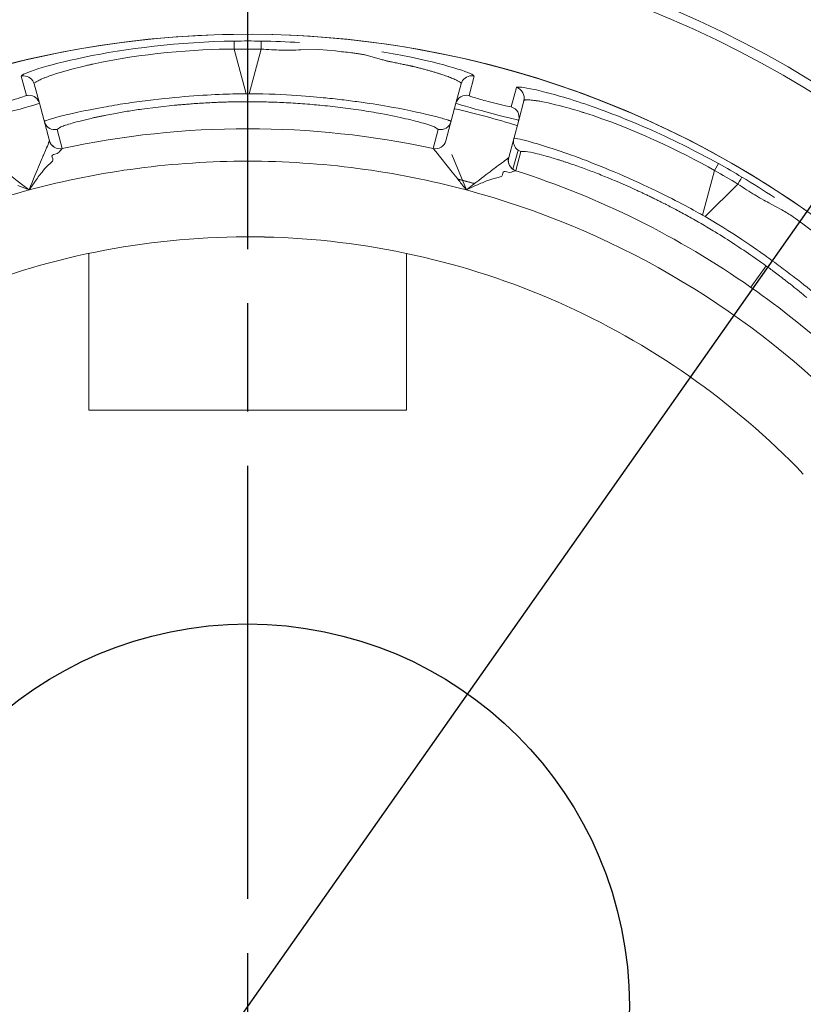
# Model space of a CAD drawing. Extents: x 0 to 283, y 0 to 196.
# Tile 23 of 30: x 229.03 to 232.64, y 105.14 to 109.68. Entities that reach past the tile are written whole.
import ezdxf

# ---------------------------------------------------------------- set-up
doc = ezdxf.new("R2010")
doc.units = 0
doc.linetypes.add('CENTER', pattern=[12, 8, -1, 2, -1])
doc.layers.get('0').update_dxf_attribs({"linetype": 'CONTINUOUS'})
doc.layers.get('DEFPOINTS').update_dxf_attribs({"linetype": 'CONTINUOUS'})
doc.layers.add('CTR', color=7, linetype='CENTER')
doc.layers.add('TANGENT EDGES', color=7, linetype='CONTINUOUS', lineweight=0)
doc.layers.add('VISIBLE', color=255, linetype='CONTINUOUS', lineweight=0)
doc.styles.add('SANSSERIF', font='sanss___.ttf')
doc.dimstyles.new('ISO-25', dxfattribs={"dimtxt": 2.5, "dimasz": 2.5, "dimexe": 1.25, "dimexo": 1, "dimgap": 0.6, "dimtad": 1, "dimdec": 1, "dimzin": 9, "dimdsep": 46, "dimtxsty": 'SANSSERIF', "dimcen": 0.75, "dimadec": 1, "dimazin": 0, "dimtfac": 1, "dimtdec": 1, "dimtmove": 0, "dimatfit": 3, "dimfxl": 1, "dimarcsym": 0})
doc.dimstyles.new('ISO-25$4', dxfattribs={"dimtxt": 2.5, "dimasz": 2.5, "dimexe": 1.25, "dimexo": 1, "dimgap": 0.6, "dimtad": 1, "dimtih": 1, "dimtoh": 1, "dimdec": 1, "dimlfac": 4, "dimzin": 1, "dimdsep": 46, "dimtxsty": 'SANSSERIF', "dimcen": 0, "dimadec": 1, "dimazin": 0, "dimtfac": 1, "dimtdec": 1, "dimtofl": 0, "dimtmove": 0, "dimatfit": 3, "dimfxl": 1, "dimarcsym": 0})

# ---------------------------------------------------------------- blocks, each defined once
blk = doc.blocks.new('*D105')
at = {"color": 0, "lineweight": -2, "transparency": 16777216}
for p, q in [((244.1758, 109.7441), (227.7638, 112.0227)), ((276.2331, 109.7441), (244.1758, 109.7441))]:
    blk.add_line(p, q, dxfattribs=at)
at = {"color": 0, "transparency": 16777216}
blk.add_solid([(227.8784, 112.8481), (227.6492, 111.1972), (222.8113, 112.7102)], dxfattribs=at)
at = {"layer": 'DEFPOINTS', "color": 0, "transparency": 16777216}
for p in [(205.3785, 115.1306), (222.8113, 112.7102)]:
    blk.add_point(p, dxfattribs=at)
at = {"color": 0, "transparency": 16777216, "insert": (260.8045, 114.1745), "char_height": 5, "attachment_point": 5, "style": 'SANSSERIF'}
blk.add_mtext('R35.2 (2x)', dxfattribs=at)
blk = doc.blocks.new('*D112')
at = {"color": 0, "lineweight": -2, "transparency": 16777216}
for p, q in [((236.193, 113.8198), (239.0704, 117.9089)), ((233.3156, 109.7307), (226.8414, 100.5303)), ((192.8658, 52.2475), (223.964, 96.4412))]:
    blk.add_line(p, q, dxfattribs=at)
at = {"color": 0, "transparency": 16777216}
for points in [[(235.5115, 114.2994), (236.8745, 113.3402), (233.3156, 109.7307)], [(223.2825, 96.9208), (224.6455, 95.9617), (226.8414, 100.5303)]]:
    blk.add_solid(points, dxfattribs=at)
at = {"layer": 'DEFPOINTS', "color": 0, "transparency": 16777216}
for p in [(233.3156, 109.7307), (226.8414, 100.5303)]:
    blk.add_point(p, dxfattribs=at)
at = {"color": 0, "transparency": 16777216, "insert": (195.6717, 62.861), "char_height": 5, "attachment_point": 5, "rotation": 54.8667, "style": 'SANSSERIF'}
blk.add_mtext('∅22.5', dxfattribs=at)

msp = doc.modelspace()

# ---------------------------------------------------------------- linework, layer by layer
msp.add_circle((230.0773, 105.1305), 1.7627)
at = {"layer": 'CTR', "ltscale": 0.25}
msp.add_line((230.0773, 116.6237), (230.0773, 93.6373), dxfattribs=at)
at = {"layer": 'TANGENT EDGES'}
for p, q in [((230.0168, 109.5842), (230.0163, 109.5471)), ((230.0163, 109.5471), (230.0714, 109.3413)), ((230.0855, 109.3413), (230.1407, 109.5471)), ((229.0335, 109.4223), (229.057, 109.3326)), ((231.1, 109.3326), (231.1235, 109.4223)), ((231.3194, 109.3698), (231.2949, 109.2803)), ((230.0855, 109.3413), (230.0714, 109.3413)), ((229.1989, 109.1765), (229.2167, 109.1879)), ((230.9409, 109.1876), (230.9581, 109.1765)), ((229.1989, 109.1765), (229.2225, 109.0884)), ((230.9344, 109.0884), (230.9581, 109.1765)), ((229.1636, 109.124), (229.1637, 109.1243)), ((229.2225, 109.0881), (229.2225, 109.0884)), ((231.3263, 109.0809), (231.3027, 108.9928)), ((231.3398, 109.0742), (231.3161, 108.9861)), ((231.3398, 109.0742), (231.3609, 109.0752)), ((232.2519, 109.0183), (232.2329, 108.9865)), ((232.1778, 108.7807), (232.2329, 108.9865)), ((232.19, 108.7736), (232.3407, 108.9243)), ((232.19, 108.7736), (232.1778, 108.7807)), ((232.401, 108.4474), (232.4709, 108.5472))]:
    msp.add_line(p, q, dxfattribs=at)
for centre, radius, start, end in [((230.0785, 105.1305), 4.9555, 90, 176.2396), ((230.0785, 105.1305), 4.9555, 3.7604, 90), ((230.0785, 105.1305), 4.4848, 0, 145), ((231.112, 109.3737), 0.05, 90.0388, 164.9449), ((229.0695, 109.2798), 0.0542, 90.4702, 103.3442), ((229.0691, 109.2841), 0.05, 15, 89.9999), ((231.0879, 109.2841), 0.05, 76.025, 165), ((230.0785, 105.1305), 4.1737, 89.9044, 90.0956), ((231.2811, 109.2323), 0.05, 345, 73.9748), ((229.1884, 109.2254), 0.05, 195.0157, 269.9623), ((230.9686, 109.2253), 0.05, 257.7665, 344.9989), ((230.0785, 105.1305), 4.0491, 77.7949, 102.2051), ((229.2119, 109.137), 0.05, 195, 282.1871), ((229.212, 109.1372), 0.05, 195, 282.2035), ((230.945, 109.1372), 0.05, 257.7661, 344.9999), ((231.355, 109.1218), 0.05, 165.0123, 234.9713), ((231.3312, 109.0335), 0.05, 165, 252.1871), ((231.3314, 109.0337), 0.05, 165, 235), ((230.0785, 105.1305), 3.8992, 90, 105), ((230.0785, 105.1305), 3.8992, 75, 90), ((231.3314, 109.0337), 0.05, 235, 252.2136), ((230.0785, 105.1305), 4.0491, 55, 72.2051), ((230.0785, 105.1305), 3.8992, 105, 135), ((230.0785, 105.1305), 3.8992, 45, 75), ((230.0785, 105.1305), 4.1737, 59.9045, 60.0956), ((230.0785, 105.1305), 4.0491, 47.7949, 55)]:
    msp.add_arc(centre, radius, start, end, dxfattribs=at)
for centre, major_axis, ratio, start_param, end_param in [((230.0785, 105.4768), (-4.2143, 0), 0.965926, -1.585559, -1.556034), ((230.1397, 109.5342), (0.0011, 0.05), 0.015547, -1.308973, -0.033514), ((230.0996, 109.2208), (-0.8748, -0.0562), 0.11442, -0.808772, -0.758321), ((230.0125, 109.2592), (0.9381, -0.0907), 0.085481, 0.567883, 0.766747), ((232.142, 108.6622), (-0.7858, 0.3889), 0.114498, -0.808968, -0.758541), ((230.2517, 105.4304), (-3.6497, 2.1072), 0.965926, -1.585559, -1.556034), ((232.3333, 108.9136), (0.026, 0.0427), 0.015547, -1.308973, -0.033514), ((232.0876, 108.5845), (-0.6517, 0.3793), 0.235943, -1.66115, -1.562096)]:
    msp.add_ellipse(centre, major_axis=major_axis, ratio=ratio, start_param=start_param, end_param=end_param, dxfattribs=at)
for points, knots in [([(230.0168, 109.5842), (229.7649, 109.5807), (229.5107, 109.5488), (229.1414, 109.4716), (229.0322, 109.4325), (229.0335, 109.4223)], [-1, -1, -1, -1, -0.5, -0.5, 0, 0, 0, 0]), ([(229.0934, 109.3866), (229.0931, 109.3875), (229.0931, 109.3888), (229.0961, 109.3921), (229.0977, 109.3935), (229.1014, 109.3961), (229.1029, 109.397), (229.1065, 109.399), (229.1095, 109.4007), (229.1165, 109.4042), (229.1235, 109.4074), (229.1366, 109.4128), (229.1438, 109.4157), (229.152, 109.4187), (229.1577, 109.4208), (229.1585, 109.4212), (229.2052, 109.4378), (229.2544, 109.4514), (229.311, 109.4658), (229.3272, 109.4696), (229.3455, 109.4739), (229.3507, 109.4751), (229.3568, 109.4765), (229.3586, 109.4769), (229.3616, 109.4775), (229.3569, 109.4765), (229.5804, 109.5264), (229.8426, 109.5474), (230.0163, 109.5471)], [0, 0, 0, 0, 0.0625, 0.0625, 0.09375, 0.09375, 0.109375, 0.109375, 0.125, 0.125, 0.1875, 0.1875, 0.21875, 0.234375, 0.234375, 0.25, 0.25, 0.375, 0.375, 0.4375, 0.4375, 0.46875, 0.46875, 0.484375, 0.484375, 0.5, 0.5, 1, 1, 1, 1]), ([(230.6858, 109.5017), (230.6885, 109.5009), (230.6913, 109.5001), (230.6942, 109.4993), (230.6971, 109.4985), (230.7001, 109.4977), (230.7031, 109.4969), (230.7061, 109.4961), (230.7092, 109.4953), (230.7124, 109.4945), (230.714, 109.4941), (230.7156, 109.4937), (230.7172, 109.4933), (230.7188, 109.4929), (230.7204, 109.4926), (230.7221, 109.4922), (230.7237, 109.4918), (230.7254, 109.4914), (230.7271, 109.491), (230.7288, 109.4906), (230.7305, 109.4903), (230.7322, 109.4899), (230.7339, 109.4895), (230.7356, 109.4891), (230.7374, 109.4888), (230.7391, 109.4884), (230.7409, 109.488), (230.7426, 109.4877), (230.7462, 109.4869), (230.7503, 109.4861), (230.7542, 109.4853), (230.758, 109.4845), (230.7618, 109.4838), (230.7655, 109.483), (230.7692, 109.4823), (230.7728, 109.4815), (230.7764, 109.4808), (230.7799, 109.4801), (230.7834, 109.4794), (230.7868, 109.4787), (230.7936, 109.4773), (230.8002, 109.4759), (230.8064, 109.4746), (230.8095, 109.474), (230.8126, 109.4733), (230.8156, 109.4727), (230.8171, 109.4724), (230.8185, 109.4721), (230.82, 109.4718), (230.8214, 109.4714), (230.8229, 109.4711), (230.8243, 109.4708), (230.8257, 109.4705), (230.8271, 109.4702), (230.8285, 109.4699), (230.8292, 109.4698), (230.8299, 109.4696), (230.8306, 109.4694), (230.8313, 109.4693), (230.832, 109.4691), (230.8327, 109.469), (230.834, 109.4687), (230.8354, 109.4684), (230.8367, 109.4681), (230.838, 109.4678), (230.8393, 109.4675), (230.8406, 109.4672), (230.8432, 109.4666), (230.8457, 109.4661), (230.8482, 109.4655), (230.8507, 109.4649), (230.8531, 109.4643), (230.8554, 109.4638), (230.8601, 109.4626), (230.866, 109.4612), (230.8719, 109.4597), (230.8778, 109.4582), (230.8836, 109.4567), (230.8894, 109.4552), (230.8951, 109.4536), (230.9008, 109.4521), (230.9064, 109.4506), (230.912, 109.4491), (230.9175, 109.4475), (230.9228, 109.446), (230.9255, 109.4452), (230.9282, 109.4445), (230.9309, 109.4437), (230.9335, 109.4429), (230.9361, 109.4422), (230.9387, 109.4414), (230.9439, 109.4399), (230.949, 109.4383), (230.9539, 109.4368), (230.9589, 109.4353), (230.9634, 109.4338), (230.9675, 109.4325), (230.9716, 109.4312), (230.9757, 109.4298), (230.9797, 109.4285), (230.9837, 109.4271), (230.9877, 109.4257), (230.9917, 109.4243), (230.9995, 109.4215), (231.0072, 109.4187), (231.0144, 109.4158), (231.018, 109.4144), (231.0215, 109.413), (231.0248, 109.4116), (231.0282, 109.4102), (231.0314, 109.4088), (231.0344, 109.4074), (231.0405, 109.4047), (231.0459, 109.402), (231.0504, 109.3995), (231.0593, 109.3945), (231.0645, 109.39), (231.0636, 109.3866)], [0.4375, 0.4375, 0.4375, 0.4375, 0.4475446, 0.4475446, 0.4475446, 0.4575893, 0.4575893, 0.4575893, 0.4676339, 0.4676339, 0.4676339, 0.4726562, 0.4726562, 0.4726562, 0.4776786, 0.4776786, 0.4776786, 0.4827009, 0.4827009, 0.4827009, 0.4877232, 0.4877232, 0.4877232, 0.4927455, 0.4927455, 0.4927455, 0.4977679, 0.4977679, 0.4977679, 0.5078125, 0.5078125, 0.5078125, 0.5178571, 0.5178571, 0.5178571, 0.5279018, 0.5279018, 0.5279018, 0.5379464, 0.5379464, 0.5379464, 0.5580357, 0.5580357, 0.5580357, 0.5680804, 0.5680804, 0.5680804, 0.5731027, 0.5731027, 0.5731027, 0.578125, 0.578125, 0.578125, 0.5831473, 0.5831473, 0.5831473, 0.5856585, 0.5856585, 0.5856585, 0.5881696, 0.5881696, 0.5881696, 0.593192, 0.593192, 0.593192, 0.5982143, 0.5982143, 0.5982143, 0.6082589, 0.6082589, 0.6082589, 0.6183036, 0.6183036, 0.6183036, 0.6383929, 0.6383929, 0.6383929, 0.6584821, 0.6584821, 0.6584821, 0.6785714, 0.6785714, 0.6785714, 0.6986607, 0.6986607, 0.6986607, 0.7087054, 0.7087054, 0.7087054, 0.71875, 0.71875, 0.71875, 0.7388393, 0.7388393, 0.7388393, 0.7589286, 0.7589286, 0.7589286, 0.7790179, 0.7790179, 0.7790179, 0.7991071, 0.7991071, 0.7991071, 0.8392857, 0.8392857, 0.8392857, 0.859375, 0.859375, 0.859375, 0.8794643, 0.8794643, 0.8794643, 0.9196429, 0.9196429, 0.9196429, 0.9999907, 0.9999907, 0.9999907, 0.9999907]), ([(230.0714, 109.3413), (230.0164, 109.3409), (229.9259, 109.3387), (229.7502, 109.325), (229.6852, 109.3186), (229.5839, 109.3061), (229.5496, 109.3014), (229.4983, 109.2937), (229.4813, 109.291), (229.4476, 109.2854), (229.4258, 109.2816), (229.234, 109.2468), (229.1387, 109.2172), (229.14, 109.2124)], [0, 0, 0, 0, 0.25, 0.25, 0.375, 0.375, 0.4375, 0.4375, 0.46875, 0.46875, 0.5, 0.5, 1, 1, 1, 1]), ([(231.0169, 109.2124), (231.017, 109.2128), (231.017, 109.2134), (231.0137, 109.2152), (231.012, 109.216), (231.0082, 109.2175), (231.0066, 109.2181), (231.003, 109.2194), (230.9998, 109.2205), (230.9876, 109.2245), (230.9678, 109.2303), (230.8986, 109.2483), (230.8279, 109.2642), (230.6997, 109.2872), (230.6524, 109.2949), (230.5761, 109.3056), (230.5367, 109.3107), (230.4956, 109.3155), (230.4678, 109.3187), (230.4475, 109.3208), (230.3756, 109.3282), (230.26, 109.3397), (230.0855, 109.3413)], [0, 0, 0, 0, 0.0625, 0.0625, 0.09375, 0.09375, 0.109375, 0.109375, 0.125, 0.125, 0.25, 0.25, 0.5, 0.5, 0.625, 0.625, 0.6875, 0.71875, 0.71875, 0.75, 0.75, 1, 1, 1, 1]), ([(232.2329, 108.9865), (232.0826, 109.0736), (231.8451, 109.1865), (231.6266, 109.255), (231.6311, 109.2536), (231.6282, 109.2545), (231.6265, 109.2551), (231.6205, 109.2569), (231.6154, 109.2585), (231.5974, 109.264), (231.5814, 109.2687), (231.5252, 109.2845), (231.4758, 109.2973), (231.4271, 109.3063), (231.4262, 109.3065), (231.4202, 109.3075), (231.4116, 109.3089), (231.4039, 109.31), (231.3899, 109.3119), (231.3822, 109.3126), (231.3744, 109.3131), (231.3709, 109.3132), (231.3669, 109.3132), (231.3651, 109.3131), (231.3606, 109.3128), (231.3585, 109.3124), (231.3542, 109.311), (231.3536, 109.3098), (231.3534, 109.309)], [-1, -1, -1, -1, -0.5, -0.5, -0.484375, -0.484375, -0.46875, -0.46875, -0.4375, -0.4375, -0.375, -0.375, -0.25, -0.25, -0.234375, -0.234375, -0.21875, -0.1875, -0.1875, -0.125, -0.125, -0.109375, -0.109375, -0.09375, -0.09375, -0.0625, -0.0625, 0, 0, 0, 0]), ([(229.2682, 109.2051), (229.2808, 109.2087), (229.295, 109.2125), (229.3109, 109.2166), (229.3188, 109.2186), (229.3271, 109.2206), (229.3359, 109.2227), (229.3446, 109.2248), (229.3538, 109.2269), (229.3633, 109.2291), (229.3681, 109.2301), (229.373, 109.2312), (229.378, 109.2323), (229.3829, 109.2334), (229.388, 109.2345), (229.3932, 109.2356), (229.3984, 109.2367), (229.4036, 109.2378), (229.409, 109.2389), (229.4144, 109.24), (229.4199, 109.2411), (229.4255, 109.2422), (229.4366, 109.2445), (229.4482, 109.2467), (229.4601, 109.2489)], [0.25, 0.25, 0.25, 0.25, 0.3214286, 0.3214286, 0.3214286, 0.3571429, 0.3571429, 0.3571429, 0.3928571, 0.3928571, 0.3928571, 0.4107143, 0.4107143, 0.4107143, 0.4285714, 0.4285714, 0.4285714, 0.4464286, 0.4464286, 0.4464286, 0.4642857, 0.4642857, 0.4642857, 0.5, 0.5, 0.5, 0.5]), ([(232.1778, 108.7807), (232.1299, 108.8079), (232.0504, 108.8512), (231.8914, 108.9272), (231.8319, 108.9542), (231.7379, 108.9939), (231.7059, 109.007), (231.6576, 109.026), (231.6415, 109.0322), (231.6095, 109.0442), (231.5888, 109.0518), (231.4053, 109.1176), (231.308, 109.1396), (231.3067, 109.1348)], [0, 0, 0, 0, 0.25, 0.25, 0.375, 0.375, 0.4375, 0.4375, 0.46875, 0.46875, 0.5, 0.5, 1, 1, 1, 1]), ([(231.4141, 109.0643), (231.4268, 109.0612), (231.4411, 109.0574), (231.4568, 109.0529), (231.4647, 109.0507), (231.4729, 109.0483), (231.4816, 109.0457), (231.4902, 109.0432), (231.4992, 109.0404), (231.5085, 109.0375), (231.5132, 109.0361), (231.518, 109.0346), (231.5228, 109.033), (231.5277, 109.0315), (231.5326, 109.0299), (231.5377, 109.0282), (231.5427, 109.0266), (231.5478, 109.0249), (231.553, 109.0232), (231.5582, 109.0215), (231.5635, 109.0197), (231.5689, 109.0179), (231.5797, 109.0142), (231.5908, 109.0104), (231.6023, 109.0063)], [-0.75, -0.75, -0.75, -0.75, -0.6785714, -0.6785714, -0.6785714, -0.6428571, -0.6428571, -0.6428571, -0.6071429, -0.6071429, -0.6071429, -0.5892857, -0.5892857, -0.5892857, -0.5714286, -0.5714286, -0.5714286, -0.5535714, -0.5535714, -0.5535714, -0.5357143, -0.5357143, -0.5357143, -0.5, -0.5, -0.5, -0.5])]:
    msp.add_open_spline(points, degree=3, knots=knots, dxfattribs=at)
for points in [[(230.8335, 109.5096), (230.9271, 109.49), (230.9997, 109.4708), (231.0488, 109.4552)], [(231.0488, 109.4552), (231.0983, 109.4395), (231.1241, 109.4275), (231.1235, 109.4223)], [(229.0451, 109.4237), (229.0669, 109.4237), (229.0877, 109.4077), (229.0934, 109.3866)], [(231.3534, 109.309), (231.36, 109.3338), (231.344, 109.3624), (231.3194, 109.3698)], [(232.3593, 108.9563), (232.4107, 108.9257), (232.4608, 108.894), (232.5093, 108.8619)]]:
    msp.add_open_spline(points, degree=3, dxfattribs=at)
at = {"layer": 'VISIBLE'}
for p, q in [((230.3233, 109.5436), (230.4066, 109.545)), ((230.4066, 109.545), (230.4842, 109.5384)), ((230.6253, 109.5192), (230.6858, 109.5017)), ((229.0934, 109.3866), (229.1174, 109.297)), ((231.0636, 109.3866), (231.0396, 109.297)), ((231.0636, 109.3866), (231.0636, 109.3866)), ((229.0571, 109.3325), (229.0318, 109.3234)), ((229.1174, 109.297), (229.1637, 109.1243)), ((229.5907, 109.2701), (229.7414, 109.2878)), ((231.0396, 109.297), (230.9933, 109.1243)), ((231.2003, 109.3019), (231.2684, 109.285)), ((231.2684, 109.285), (231.295, 109.2802)), ((231.3294, 109.2194), (231.3534, 109.309)), ((231.3294, 109.2194), (231.2831, 109.0466)), ((230.9934, 109.124), (230.9933, 109.1243)), ((229.1761, 109.0485), (229.1788, 109.0412)), ((229.1999, 109.0653), (229.1891, 109.0623)), ((229.2089, 109.0717), (229.1999, 109.0653)), ((229.2104, 109.0748), (229.2089, 109.0717)), ((229.2123, 109.0776), (229.2104, 109.0748)), ((229.2225, 109.0881), (229.2123, 109.0776)), ((230.9345, 109.0881), (230.9344, 109.0884)), ((230.9462, 109.0738), (230.9345, 109.0881)), ((231.0227, 108.9792), (230.9462, 109.0738)), ((231.0877, 108.8969), (231.02, 109.0605)), ((231.283, 109.0464), (231.2831, 109.0466)), ((229.1788, 109.0412), (229.1787, 109.0338)), ((231.2547, 108.9671), (231.2508, 108.9608)), ((231.256, 108.9748), (231.2547, 108.9671)), ((231.285, 108.9775), (231.2741, 108.9803)), ((231.296, 108.9784), (231.285, 108.9775)), ((231.2989, 108.9805), (231.296, 108.9784)), ((231.3019, 108.9819), (231.2989, 108.9805)), ((231.316, 108.9859), (231.3019, 108.9819)), ((231.316, 108.9859), (231.3161, 108.9861)), ((229.0169, 108.9177), (229.0693, 108.8969)), ((229.0925, 108.9298), (229.0693, 108.8969)), ((229.1038, 108.9455), (229.0925, 108.9298)), ((231.1243, 108.9138), (231.0877, 108.8969)), ((231.1419, 108.9217), (231.1243, 108.9138)), ((232.6926, 108.7012), (232.6338, 108.7451)), ((229.346, 108.6041), (229.346, 107.8805)), ((230.811, 107.8805), (230.811, 108.6041)), ((229.346, 107.8805), (230.811, 107.8805))]:
    msp.add_line(p, q, dxfattribs=at)
for radius in [5.625, 5.475]:
    msp.add_circle((230.0785, 105.1305), radius, dxfattribs=at)
for centre, radius, start, end in [((230.0785, 105.1305), 5, 90, 176.2731), ((230.0785, 105.1305), 5, 3.7269, 90), ((230.0785, 105.1305), 4.485, 0, 180), ((230.0784, 105.1211), 4.4635, 89.199, 90.7904), ((229.0451, 109.3754), 0.0483, 90.0294, 103.8751), ((231.1119, 109.3742), 0.0495, 76.4849, 89.9906), ((231.112, 109.3737), 0.05, 164.9449, 164.9849), ((230.0785, 105.1305), 4.25, 72.9774, 77.0226), ((229.1883, 109.2252), 0.0498, 270.0597, 282.2873), ((230.9451, 109.137), 0.05, 257.7949, 345), ((231.3547, 109.1212), 0.0493, 234.9242, 252.4094), ((230.0737, 105.1224), 4.4635, 59.199, 60.7904), ((230.0778, 105.1391), 3.5415, 88.7364, 100.0136), ((230.0795, 105.139), 3.5415, 77.4864, 88.7636), ((230.0762, 105.1388), 3.5415, 99.9864, 111.2636), ((230.0812, 105.1387), 3.5415, 66.2364, 77.5136), ((230.0785, 105.1305), 3.55, 43.75, 66.25)]:
    msp.add_arc(centre, radius, start, end, dxfattribs=at)
for centre, major_axis, ratio, start_param, end_param in [((230.1512, 109.9561), (1.0245, -0.0769), 0.397758, -1.551128, -1.45955), ((230.1745, 110.1726), (0.9561, -0.0993), 0.650999, -1.440633, -1.347314), ((230.1245, 109.6103), (0.9597, -0.1195), 0.030048, -1.18294, -1.098821), ((230.0727, 109.2092), (-0.836, -0.0444), 0.125738, -0.859897, -0.807891), ((230.0719, 109.2006), (-0.8348, -0.0387), 0.133691, -0.962647, -0.859446), ((230.1917, 109.3532), (-0.9919, -0.1768), 0.043377, -0.381429, -0.19284), ((230.0109, 109.3043), (0.9411, -0.1288), 0.059221, 0.374107, 0.569792), ((229.9559, 109.3557), (1.0016, -0.1795), 0.043108, 0.19027, 0.377794), ((232.2871, 108.7311), (-0.9466, 0.3425), 0.043389, -0.381732, -0.192908), ((231.068, 108.8897), (-0.2197, 0.2846), 0.054609, -1.431124, -1.293211), ((232.1128, 108.6656), (-0.7462, 0.3795), 0.125762, -0.860083, -0.808097), ((232.1078, 108.6586), (-0.7423, 0.3839), 0.133705, -0.962803, -0.859634), ((232.0984, 108.6304), (-0.7412, 0.4017), 0.161988, -1.16458, -0.958963), ((231.1106, 108.9155), (0.2511, -0.3155), 0.073145, -1.710397, -1.570054), ((232.0801, 108.5827), (0.7087, -0.4141), 0.223387, -4.935101, -4.801706), ((232.0801, 108.5827), (0.7087, -0.4141), 0.223387, -4.963543, -4.935101), ((232.075, 108.5962), (0.748, -0.4428), 0.201561, 1.196551, 1.321708), ((232.1449, 108.6185), (0.6254, -0.3827), 0.164303, 1.126509, 1.197618)]:
    msp.add_ellipse(centre, major_axis=major_axis, ratio=ratio, start_param=start_param, end_param=end_param, dxfattribs=at)
for points in [[(230.1408, 109.5842), (230.2007, 109.5833), (230.2599, 109.581), (230.318, 109.5774)], [(230.6979, 109.5349), (230.7457, 109.527), (230.7911, 109.5185), (230.8335, 109.5096)], [(231.3194, 109.3698), (231.3214, 109.3745), (231.3506, 109.3718), (231.4014, 109.3606)], [(231.1, 109.3326), (231.1001, 109.3314), (231.1125, 109.3272), (231.1307, 109.3217)], [(231.4014, 109.3606), (231.4529, 109.3493), (231.5265, 109.3293), (231.6167, 109.2996)], [(231.6167, 109.2996), (231.7073, 109.2698), (231.8125, 109.2297), (231.9228, 109.1814)], [(231.9228, 109.1814), (232.0306, 109.1342), (232.1432, 109.0791), (232.2519, 109.0183)], [(229.1891, 109.0623), (229.1802, 109.0598), (229.1723, 109.0564), (229.1761, 109.0485)], [(228.9288, 109.0047), (228.9367, 108.9989), (228.9884, 108.9603), (229.0693, 108.8969)], [(229.1676, 109.0195), (229.1545, 109.008), (229.144, 108.9972), (229.1364, 108.9881)], [(229.1787, 109.0338), (229.1774, 109.0295), (229.174, 109.0251), (229.1676, 109.0195)], [(229.1364, 108.9881), (229.1289, 108.979), (229.1142, 108.9601), (229.1038, 108.9455)], [(231.2508, 108.9608), (231.2476, 108.9577), (231.2425, 108.9556), (231.2342, 108.954)], [(231.2741, 108.9803), (231.2652, 108.9825), (231.2567, 108.9835), (231.256, 108.9748)], [(231.1915, 108.9423), (231.1803, 108.9382), (231.1582, 108.9292), (231.1419, 108.9217)], [(231.2342, 108.954), (231.217, 108.9505), (231.2026, 108.9464), (231.1915, 108.9423)], [(232.4198, 108.8738), (232.3943, 108.8891), (232.3681, 108.906), (232.3407, 108.9243)], [(232.5699, 108.7896), (232.5553, 108.7988), (232.5386, 108.8085), (232.4971, 108.8303)], [(232.4843, 108.5815), (232.4389, 108.6144), (232.3451, 108.6823), (232.19, 108.7736)]]:
    msp.add_open_spline(points, degree=3, dxfattribs=at)
for points, knots in [([(230.5577, 109.5303), (230.5653, 109.5294), (230.5726, 109.5285), (230.5796, 109.5275), (230.5831, 109.527), (230.5865, 109.5265), (230.5898, 109.526), (230.5931, 109.5255), (230.5963, 109.525), (230.5994, 109.5245), (230.6025, 109.5239), (230.6056, 109.5234), (230.6085, 109.5228), (230.6144, 109.5217), (230.62, 109.5205), (230.6253, 109.5192)], [0.3125, 0.3125, 0.3125, 0.3125, 0.33035714, 0.33035714, 0.33035714, 0.33928571, 0.33928571, 0.33928571, 0.34821429, 0.34821429, 0.34821429, 0.35714286, 0.35714286, 0.35714286, 0.375, 0.375, 0.375, 0.375]), ([(229.0318, 109.3234), (229.0318, 109.3234), (229.0318, 109.3234), (229.0174, 109.3189), (228.9967, 109.3127), (228.9643, 109.304)], [-0.7500263, -0.7500263, -0.7500263, -0.7500263, -0.75, -0.75, -0.5000049, -0.5000049, -0.5000049, -0.5000049]), ([(231.1307, 109.3217), (231.1307, 109.3217), (231.1307, 109.3217), (231.149, 109.3161), (231.1679, 109.3105), (231.2003, 109.3019)], [0.2499715, 0.2499715, 0.2499715, 0.2499715, 0.25, 0.25, 0.5000049, 0.5000049, 0.5000049, 0.5000049]), ([(228.8276, 109.2194), (228.8281, 109.2177), (228.8972, 109.2353), (229.0489, 109.2759), (229.1178, 109.2953), (229.1174, 109.297)], [0, 0, 0, 0, 0.5, 0.5, 1, 1, 1, 1]), ([(229.7414, 109.2878), (229.7433, 109.288), (229.745, 109.2882), (229.747, 109.2883), (229.7499, 109.2886), (229.7529, 109.2889), (229.7561, 109.2892), (229.7593, 109.2895), (229.7627, 109.2898), (229.7662, 109.2901), (229.7698, 109.2904), (229.7735, 109.2908), (229.7773, 109.2911), (229.7812, 109.2914), (229.7852, 109.2918), (229.7894, 109.2921), (229.7936, 109.2925), (229.798, 109.2928), (229.8026, 109.2932), (229.8071, 109.2935), (229.8118, 109.2939), (229.8167, 109.2943), (229.8216, 109.2946), (229.8267, 109.295), (229.832, 109.2954), (229.8372, 109.2958), (229.8426, 109.2961), (229.8482, 109.2965), (229.8594, 109.2972), (229.8714, 109.298), (229.884, 109.2987), (229.8967, 109.2994), (229.9101, 109.3001), (229.9242, 109.3008), (229.9313, 109.3011), (229.9385, 109.3014), (229.946, 109.3017), (229.9534, 109.302), (229.961, 109.3022), (229.9688, 109.3025), (229.9767, 109.3027), (229.9847, 109.303), (229.9928, 109.3032), (230.001, 109.3034), (230.0094, 109.3036), (230.018, 109.3037), (230.0351, 109.304), (230.0529, 109.3042), (230.0715, 109.3043)], [0.75, 0.75, 0.75, 0.75, 0.7589286, 0.7589286, 0.7589286, 0.7723214, 0.7723214, 0.7723214, 0.7857143, 0.7857143, 0.7857143, 0.7991071, 0.7991071, 0.7991071, 0.8125, 0.8125, 0.8125, 0.8258929, 0.8258929, 0.8258929, 0.8392857, 0.8392857, 0.8392857, 0.8526786, 0.8526786, 0.8526786, 0.8660714, 0.8660714, 0.8660714, 0.8928571, 0.8928571, 0.8928571, 0.9196429, 0.9196429, 0.9196429, 0.9330357, 0.9330357, 0.9330357, 0.9464286, 0.9464286, 0.9464286, 0.9598214, 0.9598214, 0.9598214, 0.9732143, 0.9732143, 0.9732143, 1, 1, 1, 1]), ([(230.0855, 109.3043), (230.0965, 109.3042), (230.1079, 109.3042), (230.1197, 109.304), (230.1315, 109.3039), (230.1436, 109.3037), (230.1561, 109.3034), (230.1686, 109.3031), (230.1814, 109.3027), (230.1945, 109.3023), (230.2077, 109.3018), (230.2211, 109.3013), (230.2349, 109.3007), (230.2486, 109.3), (230.2627, 109.2993), (230.277, 109.2985), (230.2913, 109.2977), (230.3058, 109.2967), (230.3206, 109.2957), (230.3354, 109.2947), (230.3504, 109.2935), (230.3656, 109.2923), (230.3789, 109.2912), (230.3923, 109.29), (230.4058, 109.2887)], [0, 0, 0, 0, 0.0357143, 0.0357143, 0.0357143, 0.0714286, 0.0714286, 0.0714286, 0.1071429, 0.1071429, 0.1071429, 0.1428571, 0.1428571, 0.1428571, 0.1785714, 0.1785714, 0.1785714, 0.2142857, 0.2142857, 0.2142857, 0.25, 0.25, 0.25, 0.2811051, 0.2811051, 0.2811051, 0.2811051]), ([(230.4058, 109.2887), (230.4078, 109.2886), (230.4098, 109.2884), (230.4118, 109.2882), (230.4274, 109.2867), (230.443, 109.2851), (230.4588, 109.2834), (230.4746, 109.2817), (230.4905, 109.2799), (230.5064, 109.2779), (230.5223, 109.276), (230.5382, 109.2739), (230.5541, 109.2718), (230.5699, 109.2696), (230.5858, 109.2673), (230.6015, 109.265), (230.6172, 109.2626), (230.6327, 109.2601), (230.6481, 109.2575), (230.6635, 109.255), (230.6786, 109.2523), (230.6934, 109.2496)], [0.2811051, 0.2811051, 0.2811051, 0.2811051, 0.2857143, 0.2857143, 0.2857143, 0.3214286, 0.3214286, 0.3214286, 0.3571429, 0.3571429, 0.3571429, 0.3928571, 0.3928571, 0.3928571, 0.4285714, 0.4285714, 0.4285714, 0.4642857, 0.4642857, 0.4642857, 0.5, 0.5, 0.5, 0.5]), ([(231.3294, 109.2194), (231.3289, 109.2177), (231.2596, 109.2353), (231.1078, 109.276), (231.0392, 109.2953), (231.0396, 109.297)], [-1, -1, -1, -1, -0.5, -0.5, 0, 0, 0, 0]), ([(229.0693, 108.8969), (229.0885, 108.9446), (229.1064, 108.9877), (229.1235, 109.0286), (229.1278, 109.0389), (229.1325, 109.05), (229.1338, 109.053), (229.1358, 109.0577), (229.1339, 109.0533), (229.1495, 109.0892), (229.1532, 109.0971), (229.1608, 109.1169), (229.1632, 109.123), (229.1636, 109.124)], [0, 0, 0, 0, 0.25, 0.25, 0.375, 0.375, 0.4375, 0.4375, 0.5, 0.5, 0.75, 0.75, 1, 1, 1, 1]), ([(231.0877, 108.8969), (231.1282, 108.9286), (231.1652, 108.957), (231.2005, 108.9839), (231.2094, 108.9906), (231.219, 108.9979), (231.2216, 108.9998), (231.2257, 109.0029), (231.2218, 109.0001), (231.2533, 109.0234), (231.2605, 109.0284), (231.2769, 109.0417), (231.2821, 109.0458), (231.283, 109.0464)], [0, 0, 0, 0, 0.25, 0.25, 0.375, 0.375, 0.4375, 0.4375, 0.5, 0.5, 0.75, 0.75, 1, 1, 1, 1]), ([(231.8653, 108.8994), (231.8684, 108.8979), (231.8719, 108.8964), (231.8755, 108.8947), (231.8774, 108.8938), (231.8793, 108.8929), (231.8813, 108.892), (231.8832, 108.8911), (231.8853, 108.8902), (231.8874, 108.8892), (231.8895, 108.8882), (231.8917, 108.8872), (231.8939, 108.8861), (231.8962, 108.8851), (231.8985, 108.884), (231.9009, 108.8829), (231.9056, 108.8807), (231.9107, 108.8783), (231.916, 108.8758), (231.9213, 108.8732), (231.9269, 108.8706), (231.9328, 108.8678), (231.9386, 108.8649), (231.9448, 108.862), (231.9512, 108.8588), (231.9576, 108.8557), (231.9643, 108.8524), (231.9713, 108.8489), (231.9783, 108.8455), (231.9856, 108.8418), (231.9932, 108.838), (232.0007, 108.8342), (232.0086, 108.8302), (232.0167, 108.8261), (232.0248, 108.8219), (232.0332, 108.8175), (232.0419, 108.813), (232.0506, 108.8084), (232.0596, 108.8037), (232.0688, 108.7988), (232.0781, 108.7938), (232.0876, 108.7887), (232.0974, 108.7833), (232.117, 108.7726), (232.1376, 108.761), (232.1593, 108.7486)], [-0.25, -0.25, -0.25, -0.25, -0.2321429, -0.2321429, -0.2321429, -0.2232143, -0.2232143, -0.2232143, -0.2142857, -0.2142857, -0.2142857, -0.2053571, -0.2053571, -0.2053571, -0.1964286, -0.1964286, -0.1964286, -0.1785714, -0.1785714, -0.1785714, -0.1607143, -0.1607143, -0.1607143, -0.1428571, -0.1428571, -0.1428571, -0.125, -0.125, -0.125, -0.1071429, -0.1071429, -0.1071429, -0.0892857, -0.0892857, -0.0892857, -0.0714286, -0.0714286, -0.0714286, -0.0535714, -0.0535714, -0.0535714, -0.0357143, -0.0357143, -0.0357143, 0, 0, 0, 0]), ([(232.4971, 108.8303), (232.4764, 108.8412), (232.4726, 108.8433), (232.4475, 108.8574), (232.4347, 108.8648), (232.421, 108.873), (232.4204, 108.8734), (232.4198, 108.8738)], [-0.125, -0.125, -0.125, -0.125, -0.09375, -0.09375, -0.0625, -0.0625, -0.06098538, -0.06098538, -0.06098538, -0.06098538]), ([(232.6338, 108.7451), (232.6282, 108.7492), (232.6076, 108.7641), (232.5863, 108.779), (232.5772, 108.785), (232.5699, 108.7896)], [-0.25000002, -0.25000002, -0.25000002, -0.25000002, -0.21875, -0.21875, -0.18750003, -0.18750003, -0.18750003, -0.18750003]), ([(232.4706, 108.5468), (232.4759, 108.5429), (232.4819, 108.5385), (232.4885, 108.5337), (232.4918, 108.5312), (232.4953, 108.5287), (232.4989, 108.526), (232.5025, 108.5233), (232.5063, 108.5206), (232.5102, 108.5177), (232.514, 108.5148), (232.5181, 108.5117), (232.5222, 108.5086), (232.5264, 108.5055), (232.5307, 108.5022), (232.5351, 108.4989), (232.5395, 108.4955), (232.5441, 108.4921), (232.5487, 108.4885), (232.5534, 108.4849), (232.5582, 108.4812), (232.563, 108.4775), (232.5679, 108.4737), (232.5729, 108.4698), (232.578, 108.4658), (232.583, 108.4619), (232.5882, 108.4578), (232.5934, 108.4536), (232.6039, 108.4453), (232.6147, 108.4367), (232.6257, 108.4277), (232.6366, 108.4187), (232.6478, 108.4095), (232.659, 108.4001)], [0.0000785, 0.0000785, 0.0000785, 0.0000785, 0.0357143, 0.0357143, 0.0357143, 0.0535714, 0.0535714, 0.0535714, 0.0714286, 0.0714286, 0.0714286, 0.0892857, 0.0892857, 0.0892857, 0.1071429, 0.1071429, 0.1071429, 0.125, 0.125, 0.125, 0.1428571, 0.1428571, 0.1428571, 0.1607143, 0.1607143, 0.1607143, 0.1785714, 0.1785714, 0.1785714, 0.2142857, 0.2142857, 0.2142857, 0.25, 0.25, 0.25, 0.25]), ([(232.727, 108.3926), (232.6937, 108.4206), (232.6564, 108.451), (232.5953, 108.4987), (232.5635, 108.523), (232.5301, 108.5479), (232.5074, 108.5646), (232.49, 108.5773), (232.4843, 108.5815)], [0.5, 0.5, 0.5, 0.5, 0.625, 0.625, 0.6875, 0.71875, 0.71875, 0.75, 0.75, 0.75, 0.75])]:
    msp.add_open_spline(points, degree=3, knots=knots, dxfattribs=at)
msp.add_rational_spline([(231.0485, 108.9467), (231.0871, 108.9369), (231.1254, 108.9263)], [0.966941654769, 0.966237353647, 0.965632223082], degree=2, dxfattribs=at)

# ---------------------------------------------------------------- dimensions: what is measured, and where the dimension line sits
dim = msp.add_radius_dim(center=(205.3785, 115.1306), mpoint=(222.8113, 112.7102), dimstyle='ISO-25$4', override={"dimscale": 2, "dimlfac": 2, "dimpost": ' (2x)'})
dim.commit()
dim.dimension.update_dxf_attribs({"geometry": '*D105', "text_midpoint": (244.1758, 109.7441), "dimtype": 164})
dim = msp.add_diameter_dim_2p(p1=(233.3156, 109.7307), p2=(226.8414, 100.5303), dimstyle='ISO-25', override={"dimscale": 2, "dimlfac": 2, "dimdsep": 46, "dimtxsty": 'SANSSERIF'})
dim.commit()
dim.dimension.update_dxf_attribs({"geometry": '*D112', "text_midpoint": (198.7901, 60.6666), "dimtype": 163})

doc.saveas('drawing.dxf')
